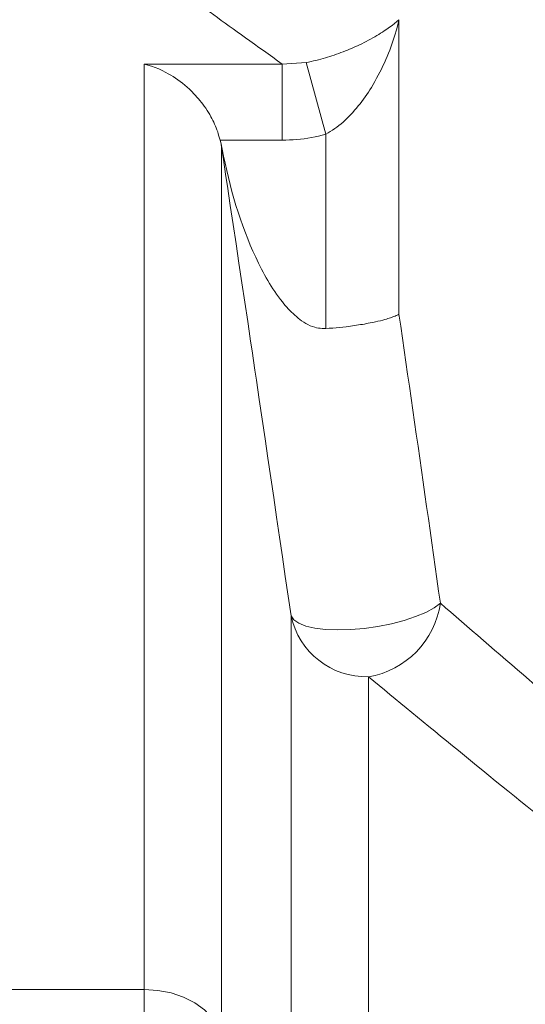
# Model space of a CAD drawing. Extents: x 193 to 943, y 26 to 526.
# Tile 221 of 256: x 396.84 to 398.77, y 119.75 to 123.51. Entities that reach past the tile are written whole.
import ezdxf

# ---------------------------------------------------------------- set-up
doc = ezdxf.new("R2010")
doc.units = 0
doc.layers.get('0').update_dxf_attribs({"lineweight": 25})
doc.layers.add('KG4_HLS_SYA', color=7, linetype='Continuous', lineweight=25)

# ---------------------------------------------------------------- blocks, each defined once
blk = doc.blocks.new('Spline-A069HWJW7N', base_point=(397.3145, 123.0535))
at = {"color": 0, "lineweight": -2}
for p, q in [((397.3145, 123.3445), (397.3145, 123.3445)), ((397.3145, 123.3445), (397.3146, 123.3445)), ((397.3146, 123.3445), (397.3147, 123.3444)), ((397.3147, 123.3444), (397.3147, 123.3444)), ((397.3147, 123.3444), (397.3148, 123.3444)), ((397.3148, 123.3444), (397.3149, 123.3444)), ((397.3149, 123.3444), (397.3287, 123.3407)), ((397.3287, 123.3407), (397.3424, 123.3363)), ((397.3424, 123.3363), (397.3562, 123.3314)), ((397.3562, 123.3314), (397.3699, 123.3258)), ((397.3699, 123.3258), (397.3836, 123.3195)), ((397.3836, 123.3195), (397.3972, 123.3127)), ((397.3972, 123.3127), (397.4064, 123.3077)), ((397.4064, 123.3077), (397.4156, 123.3023)), ((397.4156, 123.3023), (397.4247, 123.2967)), ((397.4247, 123.2967), (397.4337, 123.2908)), ((397.4337, 123.2908), (397.4427, 123.2846)), ((397.4427, 123.2846), (397.4516, 123.2781)), ((397.4516, 123.2781), (397.4606, 123.2711)), ((397.4606, 123.2711), (397.4696, 123.2637)), ((397.4696, 123.2637), (397.4784, 123.2561)), ((397.4784, 123.2561), (397.4872, 123.2481)), ((397.4872, 123.2481), (397.4957, 123.2398)), ((397.4957, 123.2398), (397.5042, 123.2312)), ((397.5042, 123.2312), (397.5101, 123.2249)), ((397.5101, 123.2249), (397.516, 123.2183)), ((397.516, 123.2183), (397.5218, 123.2117)), ((397.5218, 123.2117), (397.5274, 123.2048)), ((397.5274, 123.2048), (397.533, 123.1978)), ((397.533, 123.1978), (397.5384, 123.1906)), ((397.5384, 123.1906), (397.5439, 123.183)), ((397.5439, 123.183), (397.5493, 123.1753)), ((397.5493, 123.1753), (397.5545, 123.1674)), ((397.5545, 123.1674), (397.5596, 123.1593)), ((397.5596, 123.1593), (397.5645, 123.1511)), ((397.5645, 123.1511), (397.5693, 123.1426)), ((397.5693, 123.1426), (397.573, 123.1358)), ((397.573, 123.1358), (397.5765, 123.1289)), ((397.5765, 123.1289), (397.58, 123.1219)), ((397.58, 123.1219), (397.5833, 123.1148)), ((397.5833, 123.1148), (397.5864, 123.1076)), ((397.5864, 123.1076), (397.5894, 123.1003)), ((397.5894, 123.1003), (397.5923, 123.0927)), ((397.5923, 123.0927), (397.595, 123.085)), ((397.595, 123.085), (397.5975, 123.0772)), ((397.5975, 123.0772), (397.6, 123.0693)), ((397.6, 123.0693), (397.6024, 123.0614)), ((397.6024, 123.0614), (397.6047, 123.0535))]:
    blk.add_line(p, q, dxfattribs=at)
blk = doc.blocks.new('Spline-A069HWL87N', base_point=(398.0083, 122.3333))
at = {"color": 0, "lineweight": -2}
for p, q in [((398.2803, 122.3845), (398.2839, 122.3862)), ((398.2839, 122.3862), (398.2872, 122.3879)), ((398.2872, 122.3879), (398.2872, 122.3879)), ((398.2872, 122.3879), (398.2873, 122.3879)), ((398.2873, 122.3879), (398.2874, 122.388)), ((398.2874, 122.388), (398.2874, 122.388)), ((398.2874, 122.388), (398.2875, 122.388)), ((398.2875, 122.388), (398.2875, 122.388)), ((398.1405, 122.3484), (398.1481, 122.3496)), ((398.1481, 122.3496), (398.1556, 122.3509)), ((398.1556, 122.3509), (398.1629, 122.3522)), ((398.1629, 122.3522), (398.1702, 122.3536)), ((398.1702, 122.3536), (398.1772, 122.3549)), ((398.1772, 122.3549), (398.1875, 122.357)), ((398.1875, 122.357), (398.1975, 122.3591)), ((398.1975, 122.3591), (398.2072, 122.3613)), ((398.2072, 122.3613), (398.2165, 122.3636)), ((398.2165, 122.3636), (398.2254, 122.3658)), ((398.2254, 122.3658), (398.2339, 122.3681)), ((398.2339, 122.3681), (398.2394, 122.3697)), ((398.2394, 122.3697), (398.2447, 122.3713)), ((398.2447, 122.3713), (398.2498, 122.3729)), ((398.2498, 122.3729), (398.2547, 122.3745)), ((398.2547, 122.3745), (398.2594, 122.3761)), ((398.2594, 122.3761), (398.2639, 122.3777)), ((398.2639, 122.3777), (398.2684, 122.3794)), ((398.2684, 122.3794), (398.2726, 122.3811)), ((398.2726, 122.3811), (398.2766, 122.3828)), ((398.2766, 122.3828), (398.2803, 122.3845)), ((398.0083, 122.3333), (398.0214, 122.3344)), ((398.0214, 122.3344), (398.0345, 122.3355)), ((398.0345, 122.3355), (398.0476, 122.3367)), ((398.0476, 122.3367), (398.0605, 122.338)), ((398.0605, 122.338), (398.0734, 122.3393)), ((398.0734, 122.3393), (398.0861, 122.3407)), ((398.0861, 122.3407), (398.0941, 122.3417)), ((398.0941, 122.3417), (398.102, 122.3427)), ((398.102, 122.3427), (398.1098, 122.3438)), ((398.1098, 122.3438), (398.1176, 122.3449)), ((398.1176, 122.3449), (398.1253, 122.346)), ((398.1253, 122.346), (398.1328, 122.3471)), ((398.1328, 122.3471), (398.1405, 122.3484))]:
    blk.add_line(p, q, dxfattribs=at)
blk = doc.blocks.new('Spline-A069HWLA7N', base_point=(397.6119, 122.3333))
at = {"color": 0, "lineweight": -2}
for p, q in [((397.6177, 122.9924), (397.6119, 123.0196)), ((397.6236, 122.9653), (397.6177, 122.9924)), ((397.6297, 122.9381), (397.6236, 122.9653)), ((397.636, 122.9111), (397.6297, 122.9381)), ((397.6426, 122.8841), (397.636, 122.9111)), ((397.6496, 122.8572), (397.6426, 122.8841)), ((397.657, 122.8306), (397.6496, 122.8572)), ((397.6649, 122.8042), (397.657, 122.8306)), ((397.6732, 122.7779), (397.6649, 122.8042)), ((397.682, 122.7517), (397.6732, 122.7779)), ((397.6912, 122.7257), (397.682, 122.7517)), ((397.7008, 122.6998), (397.6912, 122.7257)), ((397.7101, 122.6762), (397.7008, 122.6998)), ((397.7197, 122.6526), (397.7101, 122.6762)), ((397.7297, 122.6293), (397.7197, 122.6526)), ((397.7402, 122.6061), (397.7297, 122.6293)), ((397.7512, 122.5832), (397.7402, 122.6061)), ((397.7626, 122.5606), (397.7512, 122.5832)), ((397.7684, 122.5496), (397.7626, 122.5606)), ((397.7744, 122.5386), (397.7684, 122.5496)), ((397.7804, 122.5278), (397.7744, 122.5386)), ((397.7867, 122.517), (397.7804, 122.5278)), ((397.793, 122.5063), (397.7867, 122.517)), ((397.7996, 122.4957), (397.793, 122.5063)), ((397.8062, 122.4854), (397.7996, 122.4957)), ((397.813, 122.4751), (397.8062, 122.4854)), ((397.82, 122.4649), (397.813, 122.4751)), ((397.8271, 122.4549), (397.82, 122.4649)), ((397.8345, 122.4451), (397.8271, 122.4549)), ((397.8421, 122.4353), (397.8345, 122.4451)), ((397.8475, 122.4286), (397.8421, 122.4353)), ((397.8531, 122.4219), (397.8475, 122.4286)), ((397.8588, 122.4153), (397.8531, 122.4219)), ((397.8647, 122.4089), (397.8588, 122.4153)), ((397.8706, 122.4026), (397.8647, 122.4089)), ((397.8767, 122.3964), (397.8706, 122.4026)), ((397.8828, 122.3905), (397.8767, 122.3964)), ((397.8891, 122.3848), (397.8828, 122.3905)), ((397.8955, 122.3792), (397.8891, 122.3848)), ((397.902, 122.3738), (397.8955, 122.3792)), ((397.9088, 122.3686), (397.902, 122.3738)), ((397.9157, 122.3635), (397.9088, 122.3686)), ((397.9235, 122.3582), (397.9157, 122.3635)), ((397.9315, 122.3532), (397.9235, 122.3582)), ((397.9398, 122.3486), (397.9315, 122.3532)), ((397.9483, 122.3445), (397.9398, 122.3486)), ((397.957, 122.341), (397.9483, 122.3445)), ((397.9659, 122.3383), (397.957, 122.341)), ((397.9728, 122.3367), (397.9659, 122.3383)), ((397.9798, 122.3356), (397.9728, 122.3367)), ((397.9868, 122.3347), (397.9798, 122.3356)), ((397.9939, 122.3341), (397.9868, 122.3347)), ((398.0011, 122.3336), (397.9939, 122.3341)), ((398.0083, 122.3333), (398.0011, 122.3336))]:
    blk.add_line(p, q, dxfattribs=at)
blk = doc.blocks.new('Polylinie-A069HYZG7N', base_point=(397.3145, 119.627))
at = {"color": 0, "lineweight": -2}
for p, q in [((397.3666, 119.8037), (397.3145, 119.807)), ((397.4171, 119.7939), (397.3666, 119.8037)), ((397.4645, 119.7778), (397.4171, 119.7939)), ((397.5073, 119.756), (397.4645, 119.7778)), ((397.5443, 119.7292), (397.5073, 119.756)), ((397.5743, 119.6981), (397.5443, 119.7292)), ((397.5964, 119.6637), (397.5743, 119.6981)), ((397.6099, 119.627), (397.5964, 119.6637))]:
    blk.add_line(p, q, dxfattribs=at)
blk = doc.blocks.new('Spline-A069HZCU7N', base_point=(398.2875, 121.2839))
at = {"color": 0, "lineweight": -2}
for p, q in [((398.2941, 122.3423), (398.2875, 122.388)), ((398.3007, 122.2966), (398.2941, 122.3423)), ((398.3073, 122.2508), (398.3007, 122.2966)), ((398.3139, 122.2051), (398.3073, 122.2508)), ((398.3205, 122.1593), (398.3139, 122.2051)), ((398.3271, 122.1134), (398.3205, 122.1593)), ((398.3337, 122.0676), (398.3271, 122.1134)), ((398.3403, 122.0217), (398.3337, 122.0676)), ((398.3469, 121.9758), (398.3403, 122.0217)), ((398.3535, 121.9298), (398.3469, 121.9758)), ((398.3601, 121.8838), (398.3535, 121.9298)), ((398.3667, 121.8378), (398.3601, 121.8838)), ((398.3733, 121.7918), (398.3667, 121.8378)), ((398.3798, 121.7458), (398.3733, 121.7918)), ((398.3864, 121.6997), (398.3798, 121.7458)), ((398.393, 121.6536), (398.3864, 121.6997)), ((398.3996, 121.6074), (398.393, 121.6536)), ((398.4061, 121.5613), (398.3996, 121.6074)), ((398.4127, 121.5151), (398.4061, 121.5613)), ((398.4192, 121.4689), (398.4127, 121.5151)), ((398.4258, 121.4227), (398.4192, 121.4689)), ((398.4323, 121.3764), (398.4258, 121.4227)), ((398.4389, 121.3301), (398.4323, 121.3764)), ((398.4454, 121.2839), (398.4389, 121.3301))]:
    blk.add_line(p, q, dxfattribs=at)
blk = doc.blocks.new('Spline-A069HZCW7N', base_point=(398.4454, 120.3159))
at = {"color": 0, "lineweight": -2}
for p, q in [((398.4655, 121.2664), (398.4454, 121.2839)), ((398.4857, 121.2489), (398.4655, 121.2664)), ((398.506, 121.2313), (398.4857, 121.2489)), ((398.5263, 121.2137), (398.506, 121.2313)), ((398.5468, 121.1959), (398.5263, 121.2137)), ((398.5675, 121.178), (398.5468, 121.1959)), ((398.5885, 121.1599), (398.5675, 121.178)), ((398.6096, 121.1416), (398.5885, 121.1599)), ((398.631, 121.1231), (398.6096, 121.1416)), ((398.6525, 121.1045), (398.631, 121.1231)), ((398.6742, 121.0858), (398.6525, 121.1045)), ((398.6961, 121.0669), (398.6742, 121.0858)), ((398.7181, 121.0479), (398.6961, 121.0669)), ((398.7403, 121.0289), (398.7181, 121.0479)), ((398.7626, 121.0097), (398.7403, 121.0289)), ((398.785, 120.9904), (398.7626, 121.0097)), ((398.8077, 120.9709), (398.785, 120.9904)), ((398.8305, 120.9513), (398.8077, 120.9709)), ((398.8534, 120.9316), (398.8305, 120.9513)), ((398.8766, 120.9118), (398.8534, 120.9316)), ((398.8999, 120.8918), (398.8766, 120.9118)), ((398.9233, 120.8717), (398.8999, 120.8918)), ((398.947, 120.8515), (398.9233, 120.8717)), ((398.9707, 120.8311), (398.947, 120.8515)), ((398.9945, 120.8109), (398.9707, 120.8311)), ((399.0183, 120.7905), (398.9945, 120.8109)), ((399.0424, 120.77), (399.0183, 120.7905)), ((399.0666, 120.7494), (399.0424, 120.77)), ((399.0909, 120.7287), (399.0666, 120.7494)), ((399.1153, 120.7079), (399.0909, 120.7287)), ((399.14, 120.6869), (399.1153, 120.7079)), ((399.1647, 120.6659), (399.14, 120.6869)), ((399.1896, 120.6448), (399.1647, 120.6659)), ((399.2147, 120.6235), (399.1896, 120.6448)), ((399.2399, 120.6021), (399.2147, 120.6235)), ((399.2654, 120.5806), (399.2399, 120.6021)), ((399.3167, 120.5373), (399.2654, 120.5806)), ((399.3686, 120.4935), (399.3167, 120.5373)), ((399.421, 120.4494), (399.3686, 120.4935)), ((399.4738, 120.4051), (399.421, 120.4494)), ((399.5269, 120.3605), (399.4738, 120.4051)), ((399.5801, 120.3159), (399.5269, 120.3605))]:
    blk.add_line(p, q, dxfattribs=at)
blk = doc.blocks.new('Spline-A069HZFE7N', base_point=(397.2798, 123.3445))
at = {"color": 0, "lineweight": -2}
for p, q in [((397.2798, 123.7507), (397.2851, 123.7468)), ((397.2851, 123.7468), (397.2904, 123.7429)), ((397.2904, 123.7429), (397.2958, 123.739)), ((397.2958, 123.739), (397.3014, 123.7348)), ((397.3014, 123.7348), (397.3073, 123.7306)), ((397.3073, 123.7306), (397.3135, 123.7261)), ((397.3135, 123.7261), (397.32, 123.7213)), ((397.32, 123.7213), (397.3269, 123.7163)), ((397.3269, 123.7163), (397.3341, 123.711)), ((397.3341, 123.711), (397.3416, 123.7055)), ((397.3416, 123.7055), (397.3495, 123.6998)), ((397.3495, 123.6998), (397.3576, 123.6938)), ((397.3576, 123.6938), (397.3659, 123.6877)), ((397.3659, 123.6877), (397.3746, 123.6814)), ((397.3746, 123.6814), (397.3835, 123.6749)), ((397.3835, 123.6749), (397.3927, 123.6682)), ((397.3927, 123.6682), (397.4022, 123.6613)), ((397.4022, 123.6613), (397.4119, 123.6542)), ((397.4119, 123.6542), (397.4221, 123.6468)), ((397.4221, 123.6468), (397.4325, 123.6392)), ((397.4325, 123.6392), (397.4432, 123.6314)), ((397.4432, 123.6314), (397.4543, 123.6234)), ((397.4543, 123.6234), (397.4656, 123.6152)), ((397.4656, 123.6152), (397.4771, 123.6068)), ((397.4771, 123.6068), (397.489, 123.5982)), ((397.489, 123.5982), (397.5011, 123.5894)), ((397.5011, 123.5894), (397.5136, 123.5804)), ((397.5136, 123.5804), (397.5263, 123.5712)), ((397.5263, 123.5712), (397.5392, 123.5618)), ((397.5392, 123.5618), (397.5525, 123.5522)), ((397.5525, 123.5522), (397.5662, 123.5423)), ((397.5662, 123.5423), (397.5802, 123.5322)), ((397.5802, 123.5322), (397.5944, 123.5219)), ((397.5944, 123.5219), (397.6089, 123.5114)), ((397.6089, 123.5114), (397.6237, 123.5007)), ((397.6237, 123.5007), (397.6388, 123.4898)), ((397.6388, 123.4898), (397.6541, 123.4788)), ((397.6541, 123.4788), (397.6697, 123.4676)), ((397.6697, 123.4676), (397.6856, 123.4561)), ((397.6856, 123.4561), (397.7017, 123.4445)), ((397.7017, 123.4445), (397.7182, 123.4327)), ((397.7182, 123.4327), (397.735, 123.4206)), ((397.735, 123.4206), (397.7522, 123.4083)), ((397.7522, 123.4083), (397.7696, 123.3957)), ((397.7696, 123.3957), (397.7873, 123.3831)), ((397.7873, 123.3831), (397.8052, 123.3703)), ((397.8052, 123.3703), (397.8232, 123.3574)), ((397.8232, 123.3574), (397.8412, 123.3445))]:
    blk.add_line(p, q, dxfattribs=at)
blk = doc.blocks.new('Spline-A069HZGI7N', base_point=(397.6099, 121.235))
at = {"color": 0, "lineweight": -2}
for p, q in [((397.6099, 123.0251), (397.6155, 122.9883)), ((397.6155, 122.9883), (397.621, 122.9516)), ((397.621, 122.9516), (397.6265, 122.9148)), ((397.6265, 122.9148), (397.6321, 122.878)), ((397.6321, 122.878), (397.6376, 122.8412)), ((397.6376, 122.8412), (397.6431, 122.8044)), ((397.6431, 122.8044), (397.6542, 122.7306)), ((397.6542, 122.7306), (397.6653, 122.6568)), ((397.6653, 122.6568), (397.6764, 122.5828)), ((397.6764, 122.5828), (397.6874, 122.5087)), ((397.6874, 122.5087), (397.6985, 122.4345)), ((397.6985, 122.4345), (397.7096, 122.3602)), ((397.7096, 122.3602), (397.7151, 122.323)), ((397.7151, 122.323), (397.7207, 122.2858)), ((397.7207, 122.2858), (397.7262, 122.2486)), ((397.7262, 122.2486), (397.7317, 122.2113)), ((397.7317, 122.2113), (397.7373, 122.1741)), ((397.7373, 122.1741), (397.7428, 122.1368)), ((397.7428, 122.1368), (397.7539, 122.0621)), ((397.7539, 122.0621), (397.7649, 121.9873)), ((397.7649, 121.9873), (397.776, 121.9124)), ((397.776, 121.9124), (397.787, 121.8375)), ((397.787, 121.8375), (397.7981, 121.7624)), ((397.7981, 121.7624), (397.8091, 121.6873)), ((397.8091, 121.6873), (397.8201, 121.6121)), ((397.8201, 121.6121), (397.8311, 121.5367)), ((397.8311, 121.5367), (397.8422, 121.4614)), ((397.8422, 121.4614), (397.8532, 121.3859)), ((397.8532, 121.3859), (397.8642, 121.3105)), ((397.8642, 121.3105), (397.8752, 121.235))]:
    blk.add_line(p, q, dxfattribs=at)
blk = doc.blocks.new('Kreis-A069HZJ47N', base_point=(397.8752, 121.0024))
at = {"color": 0, "lineweight": -2}
blk.add_ellipse((398.1636, 121.2976), major_axis=(-0.2885, -0.0626), ratio=1, start_param=0, end_param=1.380635, dxfattribs=at)
blk = doc.blocks.new('Spline-A069HZJ87N', base_point=(398.1706, 120.0572))
at = {"color": 0, "lineweight": -2}
for p, q in [((398.1706, 121.0025), (398.1909, 120.9857)), ((398.1909, 120.9857), (398.2113, 120.9689)), ((398.2113, 120.9689), (398.2318, 120.9521)), ((398.2318, 120.9521), (398.2523, 120.9351)), ((398.2523, 120.9351), (398.273, 120.9181)), ((398.273, 120.9181), (398.2939, 120.9009)), ((398.2939, 120.9009), (398.3151, 120.8835)), ((398.3151, 120.8835), (398.3365, 120.8659)), ((398.3365, 120.8659), (398.3581, 120.8482)), ((398.3581, 120.8482), (398.3799, 120.8303)), ((398.3799, 120.8303), (398.4019, 120.8123)), ((398.4019, 120.8123), (398.424, 120.7941)), ((398.424, 120.7941), (398.4463, 120.7758)), ((398.4463, 120.7758), (398.4688, 120.7574)), ((398.4688, 120.7574), (398.4914, 120.7389)), ((398.4914, 120.7389), (398.5142, 120.7203)), ((398.5142, 120.7203), (398.5372, 120.7016)), ((398.5372, 120.7016), (398.5603, 120.6827)), ((398.5603, 120.6827), (398.5838, 120.6635)), ((398.5838, 120.6635), (398.6074, 120.6443)), ((398.6074, 120.6443), (398.6312, 120.6249)), ((398.6312, 120.6249), (398.6552, 120.6054)), ((398.6552, 120.6054), (398.6793, 120.5858)), ((398.6793, 120.5858), (398.7036, 120.566)), ((398.7036, 120.566), (398.7281, 120.5462)), ((398.7281, 120.5462), (398.7527, 120.5262)), ((398.7527, 120.5262), (398.7775, 120.5061)), ((398.7775, 120.5061), (398.8024, 120.4859)), ((398.8024, 120.4859), (398.8275, 120.4656)), ((398.8275, 120.4656), (398.8527, 120.4452)), ((398.8527, 120.4452), (398.8783, 120.4246)), ((398.8783, 120.4246), (398.9039, 120.4038)), ((398.9039, 120.4038), (398.9298, 120.383)), ((398.9298, 120.383), (398.9558, 120.362)), ((398.9558, 120.362), (398.982, 120.341)), ((398.982, 120.341), (399.0084, 120.3197)), ((399.0084, 120.3197), (399.0619, 120.2768)), ((399.0619, 120.2768), (399.116, 120.2334)), ((399.116, 120.2334), (399.1708, 120.1897)), ((399.1708, 120.1897), (399.2259, 120.1457)), ((399.2259, 120.1457), (399.2813, 120.1015)), ((399.2813, 120.1015), (399.3368, 120.0572))]:
    blk.add_line(p, q, dxfattribs=at)
blk = doc.blocks.new('Kreis-A069HZLK7N', base_point=(398.1706, 121.0025))
at = {"color": 0, "lineweight": -2}
blk.add_ellipse((398.1157, 121.331), major_axis=(0.0549, -0.3285), ratio=1, start_param=0, end_param=1.263094, dxfattribs=at)
blk = doc.blocks.new('Polylinie-A069HZO87N', base_point=(397.8752, 121.1818))
at = {"color": 0, "lineweight": -2}
for p, q in [((398.3895, 121.2486), (398.4213, 121.266)), ((398.4213, 121.266), (398.4454, 121.2839)), ((397.8752, 121.235), (397.8854, 121.2201)), ((397.8854, 121.2201), (397.9044, 121.2071)), ((398.3067, 121.2177), (398.3509, 121.2324)), ((398.3509, 121.2324), (398.3895, 121.2486)), ((397.9044, 121.2071), (397.9317, 121.1965)), ((397.9317, 121.1965), (397.9664, 121.1886)), ((397.9664, 121.1886), (398.0074, 121.1836)), ((398.0074, 121.1836), (398.0534, 121.1818)), ((398.0534, 121.1818), (398.1031, 121.1831)), ((398.1031, 121.1831), (398.1549, 121.1876)), ((398.1549, 121.1876), (398.2072, 121.195)), ((398.2072, 121.195), (398.2583, 121.2051)), ((398.2583, 121.2051), (398.3067, 121.2177))]:
    blk.add_line(p, q, dxfattribs=at)
blk = doc.blocks.new('Kreis-A069HZOA7N', base_point=(397.6099, 123.0196))
at = {"color": 0, "lineweight": -2}
blk.add_ellipse((397.6537, 123.0377), major_axis=(-0.0437, -0.0126), ratio=1, start_param=0, end_param=0.127017, dxfattribs=at)
blk = doc.blocks.new('Spline-A069HZP67N', base_point=(398.0083, 123.0759))
at = {"color": 0, "lineweight": -2}
for p, q in [((398.2774, 123.4748), (398.2826, 123.4941)), ((398.2826, 123.4941), (398.2874, 123.5134)), ((398.2874, 123.5137), (398.2875, 123.5138)), ((398.2874, 123.5136), (398.2874, 123.5137)), ((398.2874, 123.5135), (398.2874, 123.5136)), ((398.2874, 123.5134), (398.2874, 123.5135)), ((398.2875, 123.5139), (398.2875, 123.514)), ((398.2875, 123.5138), (398.2875, 123.5139)), ((398.2656, 123.4362), (398.2718, 123.4555)), ((398.2718, 123.4555), (398.2774, 123.4748)), ((398.2519, 123.3977), (398.259, 123.4169)), ((398.259, 123.4169), (398.2656, 123.4362)), ((398.2371, 123.3613), (398.2423, 123.3734)), ((398.2423, 123.3734), (398.2472, 123.3856)), ((398.2472, 123.3856), (398.2519, 123.3977)), ((398.2205, 123.3252), (398.2262, 123.3372)), ((398.2262, 123.3372), (398.2318, 123.3492)), ((398.2318, 123.3492), (398.2371, 123.3613)), ((398.1957, 123.2782), (398.2022, 123.2899)), ((398.2022, 123.2899), (398.2085, 123.3016)), ((398.2085, 123.3016), (398.2146, 123.3134)), ((398.2146, 123.3134), (398.2205, 123.3252)), ((398.1762, 123.246), (398.182, 123.2551)), ((398.182, 123.2551), (398.1889, 123.2666)), ((398.1889, 123.2666), (398.1957, 123.2782)), ((398.1518, 123.2101), (398.1581, 123.219)), ((398.1581, 123.219), (398.1643, 123.2279)), ((398.1643, 123.2279), (398.1704, 123.2369)), ((398.1704, 123.2369), (398.1762, 123.246)), ((398.125, 123.1759), (398.1319, 123.1843)), ((398.1319, 123.1843), (398.1387, 123.1928)), ((398.1387, 123.1928), (398.1453, 123.2013)), ((398.1453, 123.2013), (398.1518, 123.2101)), ((398.0888, 123.1367), (398.096, 123.144)), ((398.096, 123.144), (398.1031, 123.1513)), ((398.1031, 123.1513), (398.1106, 123.1594)), ((398.1106, 123.1594), (398.1178, 123.1676)), ((398.1178, 123.1676), (398.125, 123.1759)), ((398.0419, 123.0977), (398.05, 123.1035)), ((398.05, 123.1035), (398.058, 123.1095)), ((398.058, 123.1095), (398.066, 123.116)), ((398.066, 123.116), (398.0738, 123.1227)), ((398.0738, 123.1227), (398.0814, 123.1296)), ((398.0814, 123.1296), (398.0888, 123.1367)), ((398.0083, 123.0759), (398.0168, 123.0812)), ((398.0168, 123.0812), (398.0252, 123.0866)), ((398.0252, 123.0866), (398.0336, 123.0921)), ((398.0336, 123.0921), (398.0419, 123.0977))]:
    blk.add_line(p, q, dxfattribs=at)
blk = doc.blocks.new('Spline-A069HZP87N', base_point=(397.9327, 123.3499))
at = {"color": 0, "lineweight": -2}
for p, q in [((398.2415, 123.4781), (398.231, 123.471)), ((398.2516, 123.4853), (398.2415, 123.4781)), ((398.2612, 123.4924), (398.2516, 123.4853)), ((398.2703, 123.4995), (398.2612, 123.4924)), ((398.279, 123.5067), (398.2703, 123.4995)), ((398.2872, 123.5138), (398.279, 123.5067)), ((398.2873, 123.5138), (398.2872, 123.5138)), ((398.2874, 123.5139), (398.2873, 123.5139)), ((398.2873, 123.5139), (398.2873, 123.5138)), ((398.2875, 123.514), (398.2874, 123.514)), ((398.2874, 123.514), (398.2874, 123.5139)), ((398.2875, 123.514), (398.2875, 123.514)), ((398.1871, 123.4442), (398.1791, 123.4398)), ((398.1949, 123.4487), (398.1871, 123.4442)), ((398.2025, 123.4531), (398.1949, 123.4487)), ((398.2099, 123.4576), (398.2025, 123.4531)), ((398.2171, 123.4621), (398.2099, 123.4576)), ((398.2242, 123.4665), (398.2171, 123.4621)), ((398.231, 123.471), (398.2242, 123.4665)), ((398.1064, 123.4044), (398.0986, 123.4011)), ((398.114, 123.4077), (398.1064, 123.4044)), ((398.1215, 123.4111), (398.114, 123.4077)), ((398.1289, 123.4145), (398.1215, 123.4111)), ((398.1361, 123.4178), (398.1289, 123.4145)), ((398.1451, 123.4222), (398.1361, 123.4178)), ((398.1539, 123.4266), (398.1451, 123.4222)), ((398.1625, 123.4309), (398.1539, 123.4266)), ((398.1709, 123.4354), (398.1625, 123.4309)), ((398.1791, 123.4398), (398.1709, 123.4354)), ((397.9977, 123.3655), (397.9888, 123.3631)), ((398.0064, 123.368), (397.9977, 123.3655)), ((398.0149, 123.3706), (398.0064, 123.368)), ((398.0233, 123.3733), (398.0149, 123.3706)), ((398.0316, 123.376), (398.0233, 123.3733)), ((398.0397, 123.3787), (398.0316, 123.376)), ((398.0486, 123.3818), (398.0397, 123.3787)), ((398.0573, 123.385), (398.0486, 123.3818)), ((398.0659, 123.3881), (398.0573, 123.385)), ((398.0743, 123.3913), (398.0659, 123.3881)), ((398.0826, 123.3945), (398.0743, 123.3913)), ((398.0906, 123.3978), (398.0826, 123.3945)), ((398.0986, 123.4011), (398.0906, 123.3978)), ((397.9422, 123.352), (397.9327, 123.3499)), ((397.9517, 123.3541), (397.9422, 123.352)), ((397.9612, 123.3563), (397.9517, 123.3541)), ((397.9705, 123.3585), (397.9612, 123.3563)), ((397.9797, 123.3607), (397.9705, 123.3585)), ((397.9888, 123.3631), (397.9797, 123.3607))]:
    blk.add_line(p, q, dxfattribs=at)
blk = doc.blocks.new('Spline-A069HZPC7N', base_point=(397.8412, 123.0535))
at = {"color": 0, "lineweight": -2}
for p, q in [((397.9527, 123.0635), (397.9667, 123.0663)), ((397.9667, 123.0663), (397.9806, 123.0694)), ((397.9806, 123.0694), (397.9944, 123.0726)), ((397.9944, 123.0726), (398.0083, 123.0759)), ((397.8412, 123.0535), (397.8552, 123.0539)), ((397.8552, 123.0539), (397.8691, 123.0545)), ((397.8691, 123.0545), (397.8831, 123.0552)), ((397.8831, 123.0552), (397.897, 123.0561)), ((397.897, 123.0561), (397.9109, 123.0573)), ((397.9109, 123.0573), (397.9247, 123.0589)), ((397.9247, 123.0589), (397.9388, 123.061)), ((397.9388, 123.061), (397.9527, 123.0635))]:
    blk.add_line(p, q, dxfattribs=at)

msp = doc.modelspace()

# ---------------------------------------------------------------- linework, layer by layer
at = {"layer": 'KG4_HLS_SYA', "color": 8, "linetype": 'Continuous', "lineweight": 9, "ltscale": 0.13, "true_color": 0x808080}
for p, q in [((398.2875, 122.388), (398.2875, 123.514)), ((397.3145, 123.3445), (397.3145, 119.807)), ((397.8412, 123.3445), (397.3145, 123.3445)), ((397.9327, 123.3499), (397.8412, 123.3445)), ((397.8412, 123.0535), (397.8412, 123.3445)), ((398.0083, 123.0759), (397.9327, 123.3499)), ((398.0083, 123.0759), (398.0083, 122.3333)), ((397.6079, 123.0396), (397.6047, 123.0535)), ((397.6047, 123.0535), (397.8412, 123.0535)), ((397.6119, 123.0196), (397.6079, 123.0396)), ((397.6079, 123.0396), (397.6099, 123.0251)), ((397.6099, 119.627), (397.6099, 123.0251)), ((397.8752, 121.235), (397.8752, 118.5349)), ((398.1706, 118.3549), (398.1706, 121.0025)), ((396.3868, 119.807), (397.3145, 119.807)), ((397.3145, 119.807), (397.3145, 116.0269))]:
    msp.add_line(p, q, dxfattribs=at)

# ---------------------------------------------------------------- block references
for name, p in [('Spline-A069HZFE7N', (397.2798, 123.3445)), ('Spline-A069HZP87N', (397.9327, 123.3499)), ('Spline-A069HZP67N', (398.0083, 123.0759)), ('Spline-A069HWJW7N', (397.3145, 123.0535)), ('Spline-A069HZPC7N', (397.8412, 123.0535)), ('Spline-A069HZGI7N', (397.6099, 121.235)), ('Kreis-A069HZOA7N', (397.6099, 123.0196)), ('Spline-A069HWLA7N', (397.6119, 122.3333)), ('Spline-A069HWL87N', (398.0083, 122.3333)), ('Spline-A069HZCU7N', (398.2875, 121.2839)), ('Polylinie-A069HZO87N', (397.8752, 121.1818)), ('Kreis-A069HZLK7N', (398.1706, 121.0025)), ('Spline-A069HZCW7N', (398.4454, 120.3159)), ('Kreis-A069HZJ47N', (397.8752, 121.0024)), ('Spline-A069HZJ87N', (398.1706, 120.0572)), ('Polylinie-A069HYZG7N', (397.3145, 119.627))]:
    msp.add_blockref(name, p, dxfattribs=at)

doc.saveas('drawing.dxf')
